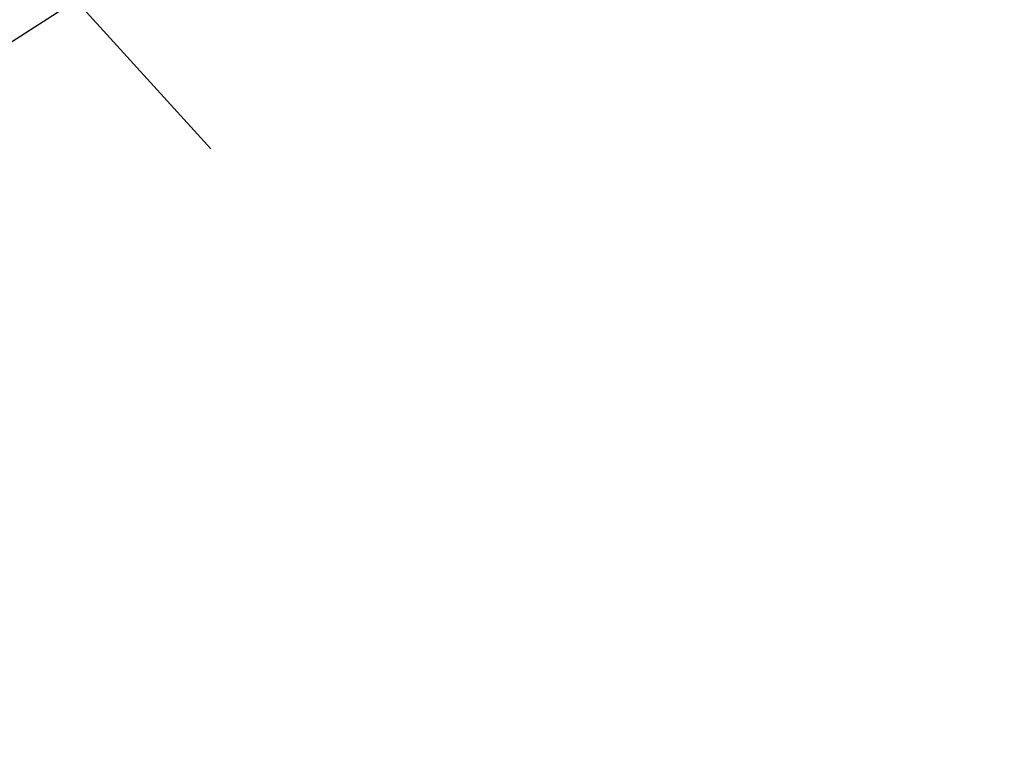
# Model space of a CAD drawing. Extents: x 0 to 370488, y 0 to 4202825.
# Tile 174 of 256: x 360273.664 to 360274.552, y 4200439.608 to 4200440.267. Entities that reach past the tile are written whole.
import ezdxf

# ---------------------------------------------------------------- set-up
doc = ezdxf.new("R2010")
doc.units = 0
doc.header["$LTSCALE"] = 0.5
doc.header["$MEASUREMENT"] = 0
doc.linetypes.add('CONTI', pattern=[0])
doc.linetypes.add('Д_ТРОТ_ТРУБА', pattern=[3, 1.5, -1.5])
doc.layers.add('(025) Дорога', color=7, linetype='Continuous')
doc.layers.add('GORIZDEFAULT', color=32, linetype='CONTI')

msp = doc.modelspace()

# ---------------------------------------------------------------- linework, layer by layer
at = {"layer": '(025) Дорога', "linetype": 'Д_ТРОТ_ТРУБА', "flags": 128}
msp.add_lwpolyline([(360044.19528, 4200796.01167), (360041.81644, 4200791.77254), (360042.35839, 4200788.30414), (360046.08669, 4200780.20998), (360059.01211, 4200755.88694), (360082.2659, 4200713.415), (360119.83746, 4200651.91076), (360154.24777, 4200588.27348), (360168.95162, 4200565.33703), (360182.61782, 4200547.76595), (360213.04347, 4200512.04391), (360268.28294, 4200446.26217), (360308.92647, 4200401.53425), (360387.36857, 4200322.59337), (360428.11626, 4200283.49732), (360457.1161, 4200256.41979), (360464.88566, 4200245.44366), (360476.50719, 4200228.26284), (360489.06021, 4200214.49302), (360499.06487, 4200202.98367)], dxfattribs=at)
at = {"layer": 'GORIZDEFAULT', "color": 32}
msp.add_polyline3d([(360263.94, 4200433.8, 542.5), (360269.07, 4200437.3, 542.5), (360270.28, 4200438.07, 542.5), (360271.68, 4200438.98, 542.5), (360273.21, 4200439.96, 542.5), (360274.78, 4200440.97, 542.5), (360276.3, 4200441.95, 542.5), (360277.71, 4200442.86, 542.5), (360278.91, 4200443.64, 542.5)], dxfattribs=at)

doc.saveas('drawing.dxf')
